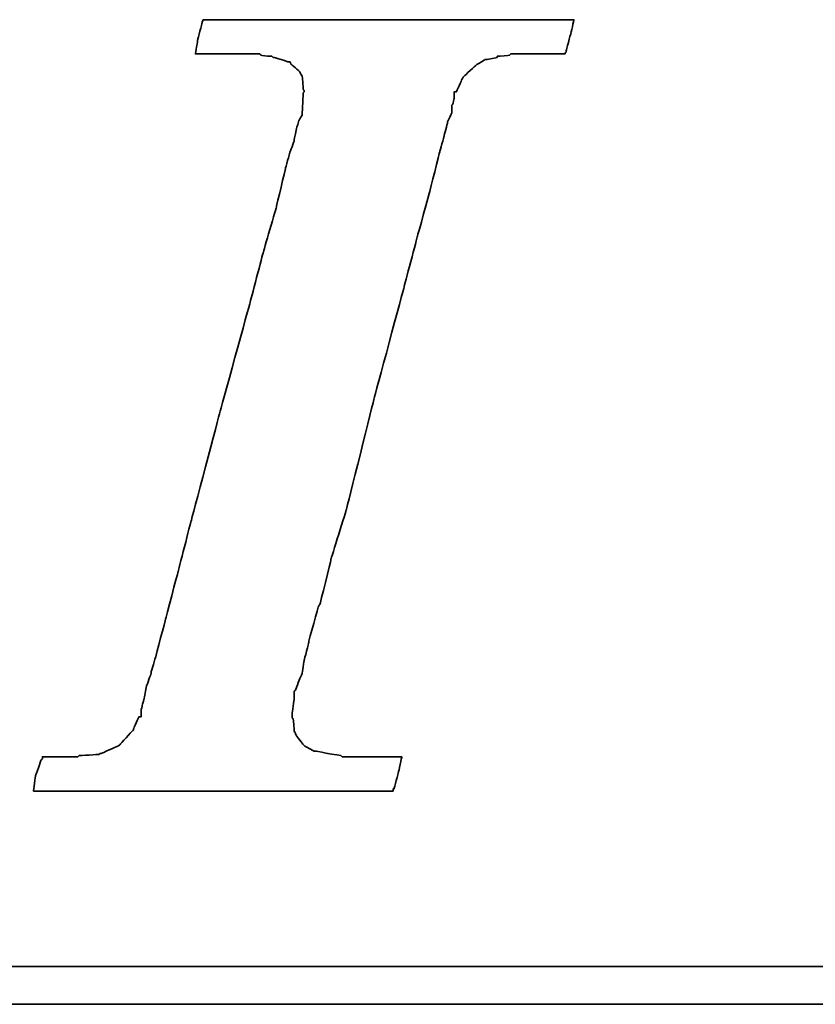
# Model space of a CAD drawing. Header units: millimetres. Extents: x 61 to 553, y 151 to 324.
# Tile 32 of 49: x 414.14 to 418.63, y 202.49 to 208.03. Entities that reach past the tile are written whole.
import ezdxf

# ---------------------------------------------------------------- set-up
doc = ezdxf.new("R2010")
doc.units = ezdxf.units.MM
doc.header["$LTSCALE"] = 0.15
doc.layers.add('DIM', color=4, linetype='CONTINUOUS')
doc.layers.add('layer 1', color=7, linetype='CONTINUOUS')

# ---------------------------------------------------------------- blocks, each defined once
blk = doc.blocks.new('TBI MOTION logo(完整正式版)')
at = {"layer": 'layer 1', "color": 22, "lineweight": 35}
for points, knots in [([(-40.59125, -7.94375), (-40.59125, -7.94375), (-40.97375, -7.94375), (-40.97375, -7.94375), (-40.97375, -7.94375), (-40.97375, -7.94375), (-41.38125, -7.94375), (-41.38125, -7.94375), (-41.38125, -7.94375), (-41.38125, -7.94375), (-41.54875, -7.94375), (-41.54875, -7.94375), (-41.54875, -7.94375), (-41.54875, -7.94375), (-41.59875, -7.94375), (-41.59875, -7.94375), (-41.59875, -7.94375), (-41.59875, -7.94375), (-41.88375, -7.94375), (-41.88375, -7.94375), (-41.88375, -7.94375), (-41.88375, -7.94375), (-41.90875, -7.91875), (-41.90875, -7.91875), (-41.90875, -7.91875), (-41.90875, -7.91875), (-42.19875, -7.87125), (-42.19875, -7.87125), (-42.19875, -7.87125), (-42.19875, -7.87125), (-42.43875, -7.82375), (-42.43875, -7.82375), (-42.43875, -7.82375), (-42.43875, -7.82375), (-42.45875, -7.82375), (-42.45875, -7.82375), (-42.45875, -7.82375), (-42.45875, -7.82375), (-42.48625, -7.82375), (-42.48625, -7.82375), (-42.48625, -7.82375), (-42.48625, -7.82375), (-42.67625, -7.72375), (-42.67625, -7.72375), (-42.67625, -7.72375), (-42.67625, -7.72375), (-42.70125, -7.70375), (-42.70125, -7.70375), (-42.70125, -7.70375), (-42.70125, -7.70375), (-42.72375, -7.67875), (-42.72375, -7.67875), (-42.72375, -7.67875), (-42.72375, -7.67875), (-42.86875, -7.48875), (-42.86875, -7.48875), (-42.86875, -7.48875), (-42.86875, -7.48875), (-42.89375, -7.43875), (-42.89375, -7.43875), (-42.89375, -7.43875), (-42.89375, -7.43875), (-42.91875, -7.38875), (-42.91875, -7.38875), (-42.91875, -7.38875), (-42.91875, -7.38875), (-42.93875, -7.12875), (-42.93875, -7.12875), (-42.93875, -7.12875), (-42.93875, -7.12875), (-42.96375, -7.10375), (-42.96375, -7.10375), (-42.96375, -7.10375), (-42.96375, -7.10375), (-42.96375, -7.05375), (-42.96375, -7.05375), (-42.96375, -7.05375), (-42.96375, -7.05375), (-42.96375, -7.00875), (-42.96375, -7.00875), (-42.96375, -7.00875), (-42.96375, -7.00875), (-42.91875, -6.69625), (-42.91875, -6.69625), (-42.91875, -6.69625), (-42.91875, -6.69625), (-42.91875, -6.62375), (-42.91875, -6.62375), (-42.91875, -6.62375), (-42.91875, -6.62375), (-42.91875, -6.59625), (-42.91875, -6.59625), (-42.91875, -6.59625), (-42.91875, -6.59625), (-42.91875, -6.57375), (-42.91875, -6.57375), (-42.91875, -6.57375), (-42.91875, -6.57375), (-42.91875, -6.52875), (-42.91875, -6.52875), (-42.91875, -6.52875), (-42.91875, -6.52875), (-42.89375, -6.50375), (-42.89375, -6.50375), (-42.89375, -6.50375), (-42.89375, -6.50375), (-42.84375, -6.38375), (-42.84375, -6.38375), (-42.84375, -6.38375), (-42.84375, -6.38375), (-42.84375, -6.35875), (-42.84375, -6.35875), (-42.84375, -6.35875), (-42.84375, -6.35875), (-42.74625, -6.14375), (-42.74625, -6.14375), (-42.74625, -6.14375), (-42.74625, -6.14375), (-42.70125, -5.85375), (-42.70125, -5.85375), (-42.70125, -5.85375), (-42.70125, -5.85375), (-42.60375, -5.47125), (-42.60375, -5.47125), (-42.60375, -5.47125), (-42.60375, -5.47125), (-42.60375, -5.44875), (-42.60375, -5.44875), (-42.60375, -5.44875), (-42.60375, -5.44875), (-42.38875, -4.67875), (-42.38875, -4.67875), (-42.38875, -4.67875), (-42.38875, -4.67875), (-42.36375, -4.65375), (-42.36375, -4.65375), (-42.36375, -4.65375), (-42.36375, -4.65375), (-42.12375, -3.69625), (-42.12375, -3.69625), (-42.12375, -3.69625), (-42.12375, -3.69625), (-42.12375, -3.67374), (-42.12375, -3.67374), (-42.12375, -3.67374), (-42.12375, -3.67374), (-41.78875, -2.59374), (-41.78875, -2.59374), (-41.78875, -2.59374), (-41.78875, -2.59374), (-41.18875, -0.19375), (-41.18875, -0.19375), (-41.18875, -0.19375), (-41.18875, -0.19375), (-40.54375, 2.20624), (-40.54375, 2.20624), (-40.54375, 2.20624), (-40.54375, 2.20624), (-40.25375, 3.30875), (-40.25375, 3.30875), (-40.25375, 3.30875), (-40.25375, 3.30875), (-39.98875, 4.27125), (-39.98875, 4.27125), (-39.98875, 4.27125), (-39.98875, 4.27125), (-39.77375, 5.13125), (-39.77375, 5.13125), (-39.77375, 5.13125), (-39.77375, 5.13125), (-39.67875, 5.47125), (-39.67875, 5.47125), (-39.67875, 5.47125), (-39.67875, 5.47125), (-39.60375, 5.75625), (-39.60375, 5.75625), (-39.60375, 5.75625), (-39.60375, 5.75625), (-39.60375, 5.78125), (-39.60375, 5.78125), (-39.60375, 5.78125), (-39.60375, 5.78125), (-39.50875, 5.97125), (-39.50875, 5.97125), (-39.50875, 5.97125), (-39.50875, 5.97125), (-39.50875, 6.13875), (-39.50875, 6.13875), (-39.50875, 6.13875), (-39.50875, 6.13875), (-39.48625, 6.16625), (-39.48625, 6.16625), (-39.48625, 6.16625), (-39.48625, 6.16625), (-39.46125, 6.28625), (-39.46125, 6.28625), (-39.46125, 6.28625), (-39.46125, 6.28625), (-39.46125, 6.42625), (-39.46125, 6.42625), (-39.46125, 6.42625), (-39.46125, 6.42625), (-39.41375, 6.42625), (-39.41375, 6.42625), (-39.41375, 6.42625), (-39.41375, 6.42625), (-39.29375, 6.69125), (-39.29375, 6.69125), (-39.29375, 6.69125), (-39.29375, 6.69125), (-39.26875, 6.74125), (-39.26875, 6.74125), (-39.26875, 6.74125), (-39.26875, 6.74125), (-39.24375, 6.76625), (-39.24375, 6.76625), (-39.24375, 6.76625), (-39.24375, 6.76625), (-38.98375, 7.00624), (-38.98375, 7.00624), (-38.98375, 7.00624), (-38.98375, 7.00624), (-38.95625, 7.02624), (-38.95625, 7.02624), (-38.95625, 7.02624), (-38.95625, 7.02624), (-38.78875, 7.12624), (-38.78875, 7.12624), (-38.78875, 7.12624), (-38.78875, 7.12624), (-38.76375, 7.12624), (-38.76375, 7.12624), (-38.76375, 7.12624), (-38.76375, 7.12624), (-38.74375, 7.12624), (-38.74375, 7.12624), (-38.74375, 7.12624), (-38.74375, 7.12624), (-38.52875, 7.17125), (-38.52875, 7.17125), (-38.52875, 7.17125), (-38.52875, 7.17125), (-38.52875, 7.19624), (-38.52875, 7.19624), (-38.52875, 7.19624), (-38.52875, 7.19624), (-38.50375, 7.19624), (-38.50375, 7.19624), (-38.50375, 7.19624), (-38.50375, 7.19624), (-38.26125, 7.21875), (-38.26125, 7.21875), (-38.26125, 7.21875), (-38.26125, 7.21875), (-38.23875, 7.24624), (-38.23875, 7.24624), (-38.23875, 7.24624), (-38.23875, 7.24624), (-38.21625, 7.24624), (-38.21625, 7.24624), (-38.21625, 7.24624), (-38.21625, 7.24624), (-38.18875, 7.24624), (-38.18875, 7.24624), (-38.18875, 7.24624), (-38.18875, 7.24624), (-37.90375, 7.24624), (-37.90375, 7.24624), (-37.90375, 7.24624), (-37.90375, 7.24624), (-37.85375, 7.24624), (-37.85375, 7.24624), (-37.85375, 7.24624), (-37.85375, 7.24624), (-37.75875, 7.24624), (-37.75875, 7.24624), (-37.75875, 7.24624), (-37.75875, 7.24624), (-37.42375, 7.24624), (-37.42375, 7.24624), (-37.42375, 7.24624), (-37.42375, 7.24624), (-37.08875, 7.24624), (-37.08875, 7.24624), (-37.08875, 7.24624), (-37.08875, 7.24624), (-37.06375, 7.24624), (-37.06375, 7.24624), (-37.06375, 7.24624), (-37.06375, 7.24624), (-37.06375, 7.26624), (-37.06375, 7.26624), (-37.06375, 7.26624), (-37.06375, 7.26624), (-37.03875, 7.29125), (-37.03875, 7.29125), (-37.03875, 7.29125), (-37.03875, 7.29125), (-37.03875, 7.31625), (-37.03875, 7.31625), (-37.03875, 7.31625), (-37.03875, 7.31625), (-36.94125, 7.67625), (-36.94125, 7.67625), (-36.94125, 7.67625), (-36.94125, 7.67625), (-36.86875, 7.98625), (-36.86875, 7.98625), (-36.86875, 7.98625), (-36.86875, 7.98625), (-36.98875, 7.98625), (-36.98875, 7.98625), (-36.98875, 7.98625), (-36.98875, 7.98625), (-37.42375, 7.98625), (-37.42375, 7.98625), (-37.42375, 7.98625), (-37.42375, 7.98625), (-37.94875, 7.98625), (-37.94875, 7.98625), (-37.94875, 7.98625), (-37.94875, 7.98625), (-38.57375, 7.98625), (-38.57375, 7.98625), (-38.57375, 7.98625), (-38.57375, 7.98625), (-39.29375, 7.98625), (-39.29375, 7.98625), (-39.29375, 7.98625), (-39.29375, 7.98625), (-40.82875, 7.98625), (-40.82875, 7.98625), (-40.82875, 7.98625), (-40.82875, 7.98625), (-42.36375, 7.98625), (-42.36375, 7.98625), (-42.36375, 7.98625), (-42.36375, 7.98625), (-43.08375, 7.98625), (-43.08375, 7.98625), (-43.08375, 7.98625), (-43.08375, 7.98625), (-43.70875, 7.98625), (-43.70875, 7.98625), (-43.70875, 7.98625), (-43.70875, 7.98625), (-44.23375, 7.98625), (-44.23375, 7.98625), (-44.23375, 7.98625), (-44.23375, 7.98625), (-44.66875, 7.98625), (-44.66875, 7.98625), (-44.66875, 7.98625), (-44.66875, 7.98625), (-44.88375, 7.98625), (-44.88375, 7.98625), (-44.88375, 7.98625), (-44.88375, 7.98625), (-44.90875, 7.94125), (-44.90875, 7.94125), (-44.90875, 7.94125), (-44.90875, 7.94125), (-44.90875, 7.91625), (-44.90875, 7.91625), (-44.90875, 7.91625), (-44.90875, 7.91625), (-45.00375, 7.55625), (-45.00375, 7.55625), (-45.00375, 7.55625), (-45.00375, 7.55625), (-45.05375, 7.24624), (-45.05375, 7.24624), (-45.05375, 7.24624), (-45.05375, 7.24624), (-44.61875, 7.24624), (-44.61875, 7.24624), (-44.61875, 7.24624), (-44.61875, 7.24624), (-44.11375, 7.24624), (-44.11375, 7.24624), (-44.11375, 7.24624), (-44.11375, 7.24624), (-43.99375, 7.24624), (-43.99375, 7.24624), (-43.99375, 7.24624), (-43.99375, 7.24624), (-43.94625, 7.24624), (-43.94625, 7.24624), (-43.94625, 7.24624), (-43.94625, 7.24624), (-43.92374, 7.24624), (-43.92374, 7.24624), (-43.92374, 7.24624), (-43.92374, 7.24624), (-43.65875, 7.24624), (-43.65875, 7.24624), (-43.65875, 7.24624), (-43.65875, 7.24624), (-43.63875, 7.21875), (-43.63875, 7.21875), (-43.63875, 7.21875), (-43.63875, 7.21875), (-43.46875, 7.19624), (-43.46875, 7.19624), (-43.46875, 7.19624), (-43.46875, 7.19624), (-43.39875, 7.19624), (-43.39875, 7.19624), (-43.39875, 7.19624), (-43.39875, 7.19624), (-43.37125, 7.17125), (-43.37125, 7.17125), (-43.37125, 7.17125), (-43.37125, 7.17125), (-43.34875, 7.17125), (-43.34875, 7.17125), (-43.34875, 7.17125), (-43.34875, 7.17125), (-43.20375, 7.12624), (-43.20375, 7.12624), (-43.20375, 7.12624), (-43.20375, 7.12624), (-43.05875, 7.07624), (-43.05875, 7.07624), (-43.05875, 7.07624), (-43.05875, 7.07624), (-43.01375, 7.07624), (-43.01375, 7.07624), (-43.01375, 7.07624), (-43.01375, 7.07624), (-42.98875, 7.02624), (-42.98875, 7.02624), (-42.98875, 7.02624), (-42.98875, 7.02624), (-42.79875, 6.86125), (-42.79875, 6.86125), (-42.79875, 6.86125), (-42.79875, 6.86125), (-42.77375, 6.81125), (-42.77375, 6.81125), (-42.77375, 6.81125), (-42.77375, 6.81125), (-42.74625, 6.76625), (-42.74625, 6.76625), (-42.74625, 6.76625), (-42.74625, 6.76625), (-42.72375, 6.47625), (-42.72375, 6.47625), (-42.72375, 6.47625), (-42.72375, 6.47625), (-42.70125, 6.45124), (-42.70125, 6.45124), (-42.70125, 6.45124), (-42.70125, 6.45124), (-42.70125, 6.42625), (-42.70125, 6.42625), (-42.70125, 6.42625), (-42.70125, 6.42625), (-42.72375, 6.40625), (-42.72375, 6.40625), (-42.72375, 6.40625), (-42.72375, 6.40625), (-42.74625, 5.97125), (-42.74625, 5.97125), (-42.74625, 5.97125), (-42.74625, 5.97125), (-42.74625, 5.94625), (-42.74625, 5.94625), (-42.74625, 5.94625), (-42.74625, 5.94625), (-42.74625, 5.92625), (-42.74625, 5.92625), (-42.74625, 5.92625), (-42.74625, 5.92625), (-42.77375, 5.87625), (-42.77375, 5.87625), (-42.77375, 5.87625), (-42.77375, 5.87625), (-42.81875, 5.80625), (-42.81875, 5.80625), (-42.81875, 5.80625), (-42.81875, 5.80625), (-42.86875, 5.63625), (-42.86875, 5.63625), (-42.86875, 5.63625), (-42.86875, 5.63625), (-42.91875, 5.39625), (-42.91875, 5.39625), (-42.91875, 5.39625), (-42.91875, 5.39625), (-42.91875, 5.37124), (-42.91875, 5.37124), (-42.91875, 5.37124), (-42.91875, 5.37124), (-43.01375, 5.10874), (-43.01375, 5.10874), (-43.01375, 5.10874), (-43.01375, 5.10874), (-43.10875, 4.77124), (-43.10875, 4.77124), (-43.10875, 4.77124), (-43.10875, 4.77124), (-43.29875, 3.95625), (-43.29875, 3.95625), (-43.29875, 3.95625), (-43.29875, 3.95625), (-43.58875, 2.95125), (-43.58875, 2.95125), (-43.58875, 2.95125), (-43.58875, 2.95125), (-43.87375, 1.87125), (-43.87375, 1.87125), (-43.87375, 1.87125), (-43.87375, 1.87125), (-44.52625, -0.50374), (-44.52625, -0.50374), (-44.52625, -0.50374), (-44.52625, -0.50374), (-45.14875, -2.85375), (-45.14875, -2.85375), (-45.14875, -2.85375), (-45.14875, -2.85375), (-45.43375, -3.95875), (-45.43375, -3.95875), (-45.43375, -3.95875), (-45.43375, -3.95875), (-45.69875, -4.96875), (-45.69875, -4.96875), (-45.69875, -4.96875), (-45.69875, -4.96875), (-45.91375, -5.78375), (-45.91375, -5.78375), (-45.91375, -5.78375), (-45.91375, -5.78375), (-46.01375, -6.11875), (-46.01375, -6.11875), (-46.01375, -6.11875), (-46.01375, -6.11875), (-46.01375, -6.14375), (-46.01375, -6.14375), (-46.01375, -6.14375), (-46.01375, -6.14375), (-46.10875, -6.40875), (-46.10875, -6.40875), (-46.10875, -6.40875), (-46.10875, -6.40875), (-46.15375, -6.64875), (-46.15375, -6.64875), (-46.15375, -6.64875), (-46.15375, -6.64875), (-46.20375, -6.83875), (-46.20375, -6.83875), (-46.20375, -6.83875), (-46.20375, -6.83875), (-46.22875, -6.93375), (-46.22875, -6.93375), (-46.22875, -6.93375), (-46.22875, -6.93375), (-46.22875, -7.07875), (-46.22875, -7.07875), (-46.22875, -7.07875), (-46.22875, -7.07875), (-46.27375, -7.07875), (-46.27375, -7.07875), (-46.27375, -7.07875), (-46.27375, -7.07875), (-46.39375, -7.34375), (-46.39375, -7.34375), (-46.39375, -7.34375), (-46.39375, -7.34375), (-46.39375, -7.36875), (-46.39375, -7.36875), (-46.39375, -7.36875), (-46.39375, -7.36875), (-46.42125, -7.38875), (-46.42125, -7.38875), (-46.42125, -7.38875), (-46.42125, -7.38875), (-46.68375, -7.67875), (-46.68375, -7.67875), (-46.68375, -7.67875), (-46.68375, -7.67875), (-46.70875, -7.70375), (-46.70875, -7.70375), (-46.70875, -7.70375), (-46.70875, -7.70375), (-46.75375, -7.72375), (-46.75375, -7.72375), (-46.75375, -7.72375), (-46.75375, -7.72375), (-47.08875, -7.87125), (-47.08875, -7.87125), (-47.08875, -7.87125), (-47.08875, -7.87125), (-47.11625, -7.87125), (-47.11625, -7.87125), (-47.11625, -7.87125), (-47.11625, -7.87125), (-47.13875, -7.89375), (-47.13875, -7.89375), (-47.13875, -7.89375), (-47.13875, -7.89375), (-47.56875, -7.91875), (-47.56875, -7.91875), (-47.56875, -7.91875), (-47.56875, -7.91875), (-47.59625, -7.94375), (-47.59625, -7.94375), (-47.59625, -7.94375), (-47.59625, -7.94375), (-47.64375, -7.94375), (-47.64375, -7.94375), (-47.64375, -7.94375), (-47.64375, -7.94375), (-47.73625, -7.94375), (-47.73625, -7.94375), (-47.73625, -7.94375), (-47.73625, -7.94375), (-48.07375, -7.94375), (-48.07375, -7.94375), (-48.07375, -7.94375), (-48.07375, -7.94375), (-48.36125, -7.94375), (-48.36125, -7.94375), (-48.36125, -7.94375), (-48.36125, -7.94375), (-48.36125, -7.96625), (-48.36125, -7.96625), (-48.36125, -7.96625), (-48.36125, -7.96625), (-48.36125, -7.99125), (-48.36125, -7.99125), (-48.36125, -7.99125), (-48.36125, -7.99125), (-48.38875, -8.01375), (-48.38875, -8.01375), (-48.38875, -8.01375), (-48.38875, -8.01375), (-48.50875, -8.34875), (-48.50875, -8.34875), (-48.50875, -8.34875), (-48.50875, -8.34875), (-48.55375, -8.68625), (-48.55375, -8.68625), (-48.55375, -8.68625), (-48.55375, -8.68625), (-48.45875, -8.68625), (-48.45875, -8.68625), (-48.45875, -8.68625), (-48.45875, -8.68625), (-48.07375, -8.68625), (-48.07375, -8.68625), (-48.07375, -8.68625), (-48.07375, -8.68625), (-47.52375, -8.68625), (-47.52375, -8.68625), (-47.52375, -8.68625), (-47.52375, -8.68625), (-46.92375, -8.68625), (-46.92375, -8.68625), (-46.92375, -8.68625), (-46.92375, -8.68625), (-46.25375, -8.68625), (-46.25375, -8.68625), (-46.25375, -8.68625), (-46.25375, -8.68625), (-46.20375, -8.68625), (-46.20375, -8.68625), (-46.20375, -8.68625), (-46.20375, -8.68625), (-44.71375, -8.68625), (-44.71375, -8.68625), (-44.71375, -8.68625), (-44.71375, -8.68625), (-43.22875, -8.68625), (-43.22875, -8.68625), (-43.22875, -8.68625), (-43.22875, -8.68625), (-42.55875, -8.68625), (-42.55875, -8.68625), (-42.55875, -8.68625), (-42.55875, -8.68625), (-42.50875, -8.68625), (-42.50875, -8.68625), (-42.50875, -8.68625), (-42.50875, -8.68625), (-41.93375, -8.68625), (-41.93375, -8.68625), (-41.93375, -8.68625), (-41.93375, -8.68625), (-41.38125, -8.68625), (-41.38125, -8.68625), (-41.38125, -8.68625), (-41.38125, -8.68625), (-40.97375, -8.68625), (-40.97375, -8.68625), (-40.97375, -8.68625), (-40.97375, -8.68625), (-40.78125, -8.68625), (-40.78125, -8.68625), (-40.78125, -8.68625), (-40.78125, -8.68625), (-40.78125, -8.63875), (-40.78125, -8.63875), (-40.78125, -8.63875), (-40.78125, -8.63875), (-40.75875, -8.63875), (-40.75875, -8.63875), (-40.75875, -8.63875), (-40.75875, -8.63875), (-40.66375, -8.27875), (-40.66375, -8.27875), (-40.66375, -8.27875), (-40.66375, -8.27875), (-40.59125, -7.94375), (-40.59125, -7.94375)], [0, 0, 0, 0, 0.00558659, 0.00558659, 0.00558659, 0.0055866, 0.01117318, 0.01117318, 0.01117318, 0.01117319, 0.01675978, 0.01675978, 0.01675978, 0.01675979, 0.02234637, 0.02234637, 0.02234637, 0.02234638, 0.02793296, 0.02793296, 0.02793296, 0.02793297, 0.03351955, 0.03351955, 0.03351955, 0.03351956, 0.03910615, 0.03910615, 0.03910615, 0.03910616, 0.04469274, 0.04469274, 0.04469274, 0.04469275, 0.05027933, 0.05027933, 0.05027933, 0.05027934, 0.05586592, 0.05586592, 0.05586592, 0.05586593, 0.06145251, 0.06145251, 0.06145251, 0.06145252, 0.06703911, 0.06703911, 0.06703911, 0.06703912, 0.0726257, 0.0726257, 0.0726257, 0.07262571, 0.07821229, 0.07821229, 0.07821229, 0.0782123, 0.08379888, 0.08379888, 0.08379888, 0.08379889, 0.08938547, 0.08938547, 0.08938547, 0.08938548, 0.09497207, 0.09497207, 0.09497207, 0.09497208, 0.10055866, 0.10055866, 0.10055866, 0.10055867, 0.10614525, 0.10614525, 0.10614525, 0.10614526, 0.11173184, 0.11173184, 0.11173184, 0.11173185, 0.11731844, 0.11731844, 0.11731844, 0.11731845, 0.12290503, 0.12290503, 0.12290503, 0.12290504, 0.12849162, 0.12849162, 0.12849162, 0.12849163, 0.13407821, 0.13407821, 0.13407821, 0.13407822, 0.1396648, 0.1396648, 0.1396648, 0.13966481, 0.1452514, 0.1452514, 0.1452514, 0.14525141, 0.15083799, 0.15083799, 0.15083799, 0.150838, 0.15642458, 0.15642458, 0.15642458, 0.15642459, 0.16201117, 0.16201117, 0.16201117, 0.16201118, 0.16759777, 0.16759777, 0.16759777, 0.16759778, 0.17318436, 0.17318436, 0.17318436, 0.17318437, 0.17877095, 0.17877095, 0.17877095, 0.17877096, 0.18435754, 0.18435754, 0.18435754, 0.18435755, 0.18994413, 0.18994413, 0.18994413, 0.18994414, 0.19553073, 0.19553073, 0.19553073, 0.19553074, 0.20111732, 0.20111732, 0.20111732, 0.20111733, 0.20670391, 0.20670391, 0.20670391, 0.20670392, 0.2122905, 0.2122905, 0.2122905, 0.21229051, 0.21787709, 0.21787709, 0.21787709, 0.2178771, 0.22346369, 0.22346369, 0.22346369, 0.2234637, 0.22905028, 0.22905028, 0.22905028, 0.22905029, 0.23463687, 0.23463687, 0.23463687, 0.23463688, 0.24022346, 0.24022346, 0.24022346, 0.24022347, 0.24581006, 0.24581006, 0.24581006, 0.24581007, 0.25139665, 0.25139665, 0.25139665, 0.25139666, 0.25698324, 0.25698324, 0.25698324, 0.25698325, 0.26256983, 0.26256983, 0.26256983, 0.26256984, 0.26815642, 0.26815642, 0.26815642, 0.26815643, 0.27374302, 0.27374302, 0.27374302, 0.27374303, 0.27932961, 0.27932961, 0.27932961, 0.27932962, 0.2849162, 0.2849162, 0.2849162, 0.28491621, 0.29050279, 0.29050279, 0.29050279, 0.2905028, 0.29608939, 0.29608939, 0.29608939, 0.2960894, 0.30167598, 0.30167598, 0.30167598, 0.30167599, 0.30726257, 0.30726257, 0.30726257, 0.30726258, 0.31284916, 0.31284916, 0.31284916, 0.31284917, 0.31843575, 0.31843575, 0.31843575, 0.31843576, 0.32402235, 0.32402235, 0.32402235, 0.32402236, 0.32960894, 0.32960894, 0.32960894, 0.32960895, 0.33519553, 0.33519553, 0.33519553, 0.33519554, 0.34078212, 0.34078212, 0.34078212, 0.34078213, 0.34636872, 0.34636872, 0.34636872, 0.34636873, 0.35195531, 0.35195531, 0.35195531, 0.35195532, 0.3575419, 0.3575419, 0.3575419, 0.35754191, 0.36312849, 0.36312849, 0.36312849, 0.3631285, 0.36871508, 0.36871508, 0.36871508, 0.36871509, 0.37430168, 0.37430168, 0.37430168, 0.37430169, 0.37988827, 0.37988827, 0.37988827, 0.37988828, 0.38547486, 0.38547486, 0.38547486, 0.38547487, 0.39106145, 0.39106145, 0.39106145, 0.39106146, 0.39664804, 0.39664804, 0.39664804, 0.39664805, 0.40223464, 0.40223464, 0.40223464, 0.40223465, 0.40782123, 0.40782123, 0.40782123, 0.40782124, 0.41340782, 0.41340782, 0.41340782, 0.41340783, 0.41899441, 0.41899441, 0.41899441, 0.41899442, 0.42458101, 0.42458101, 0.42458101, 0.42458102, 0.4301676, 0.4301676, 0.4301676, 0.43016761, 0.43575419, 0.43575419, 0.43575419, 0.4357542, 0.44134078, 0.44134078, 0.44134078, 0.44134079, 0.44692737, 0.44692737, 0.44692737, 0.44692738, 0.45251397, 0.45251397, 0.45251397, 0.45251398, 0.45810056, 0.45810056, 0.45810056, 0.45810057, 0.46368715, 0.46368715, 0.46368715, 0.46368716, 0.46927374, 0.46927374, 0.46927374, 0.46927375, 0.47486034, 0.47486034, 0.47486034, 0.47486035, 0.48044693, 0.48044693, 0.48044693, 0.48044694, 0.48603352, 0.48603352, 0.48603352, 0.48603353, 0.49162011, 0.49162011, 0.49162011, 0.49162012, 0.4972067, 0.4972067, 0.4972067, 0.49720671, 0.5027933, 0.5027933, 0.5027933, 0.50279331, 0.50837989, 0.50837989, 0.50837989, 0.5083799, 0.51396648, 0.51396648, 0.51396648, 0.51396649, 0.51955307, 0.51955307, 0.51955307, 0.51955308, 0.52513966, 0.52513966, 0.52513966, 0.52513967, 0.53072626, 0.53072626, 0.53072626, 0.53072627, 0.53631285, 0.53631285, 0.53631285, 0.53631286, 0.54189944, 0.54189944, 0.54189944, 0.54189945, 0.54748603, 0.54748603, 0.54748603, 0.54748604, 0.55307263, 0.55307263, 0.55307263, 0.55307264, 0.55865922, 0.55865922, 0.55865922, 0.55865923, 0.56424581, 0.56424581, 0.56424581, 0.56424582, 0.5698324, 0.5698324, 0.5698324, 0.56983241, 0.57541899, 0.57541899, 0.57541899, 0.575419, 0.58100559, 0.58100559, 0.58100559, 0.5810056, 0.58659218, 0.58659218, 0.58659218, 0.58659219, 0.59217877, 0.59217877, 0.59217877, 0.59217878, 0.59776536, 0.59776536, 0.59776536, 0.59776537, 0.60335196, 0.60335196, 0.60335196, 0.60335197, 0.60893855, 0.60893855, 0.60893855, 0.60893856, 0.61452514, 0.61452514, 0.61452514, 0.61452515, 0.62011173, 0.62011173, 0.62011173, 0.62011174, 0.62569832, 0.62569832, 0.62569832, 0.62569833, 0.63128492, 0.63128492, 0.63128492, 0.63128493, 0.63687151, 0.63687151, 0.63687151, 0.63687152, 0.6424581, 0.6424581, 0.6424581, 0.64245811, 0.64804469, 0.64804469, 0.64804469, 0.6480447, 0.65363128, 0.65363128, 0.65363128, 0.65363129, 0.65921788, 0.65921788, 0.65921788, 0.65921789, 0.66480447, 0.66480447, 0.66480447, 0.66480448, 0.67039106, 0.67039106, 0.67039106, 0.67039107, 0.67597765, 0.67597765, 0.67597765, 0.67597766, 0.68156425, 0.68156425, 0.68156425, 0.68156426, 0.68715084, 0.68715084, 0.68715084, 0.68715085, 0.69273743, 0.69273743, 0.69273743, 0.69273744, 0.69832402, 0.69832402, 0.69832402, 0.69832403, 0.70391061, 0.70391061, 0.70391061, 0.70391062, 0.70949721, 0.70949721, 0.70949721, 0.70949722, 0.7150838, 0.7150838, 0.7150838, 0.71508381, 0.72067039, 0.72067039, 0.72067039, 0.7206704, 0.72625698, 0.72625698, 0.72625698, 0.72625699, 0.73184358, 0.73184358, 0.73184358, 0.73184359, 0.73743017, 0.73743017, 0.73743017, 0.73743018, 0.74301676, 0.74301676, 0.74301676, 0.74301677, 0.74860335, 0.74860335, 0.74860335, 0.74860336, 0.75418994, 0.75418994, 0.75418994, 0.75418995, 0.75977654, 0.75977654, 0.75977654, 0.75977655, 0.76536313, 0.76536313, 0.76536313, 0.76536314, 0.77094972, 0.77094972, 0.77094972, 0.77094973, 0.77653631, 0.77653631, 0.77653631, 0.77653632, 0.78212291, 0.78212291, 0.78212291, 0.78212292, 0.7877095, 0.7877095, 0.7877095, 0.78770951, 0.79329609, 0.79329609, 0.79329609, 0.7932961, 0.79888268, 0.79888268, 0.79888268, 0.79888269, 0.80446927, 0.80446927, 0.80446927, 0.80446928, 0.81005587, 0.81005587, 0.81005587, 0.81005588, 0.81564246, 0.81564246, 0.81564246, 0.81564247, 0.82122905, 0.82122905, 0.82122905, 0.82122906, 0.82681564, 0.82681564, 0.82681564, 0.82681565, 0.83240223, 0.83240223, 0.83240223, 0.83240224, 0.83798883, 0.83798883, 0.83798883, 0.83798884, 0.84357542, 0.84357542, 0.84357542, 0.84357543, 0.84916201, 0.84916201, 0.84916201, 0.84916202, 0.8547486, 0.8547486, 0.8547486, 0.85474861, 0.8603352, 0.8603352, 0.8603352, 0.86033521, 0.86592179, 0.86592179, 0.86592179, 0.8659218, 0.87150838, 0.87150838, 0.87150838, 0.87150839, 0.87709497, 0.87709497, 0.87709497, 0.87709498, 0.88268156, 0.88268156, 0.88268156, 0.88268157, 0.88826816, 0.88826816, 0.88826816, 0.88826817, 0.89385475, 0.89385475, 0.89385475, 0.89385476, 0.89944134, 0.89944134, 0.89944134, 0.89944135, 0.90502793, 0.90502793, 0.90502793, 0.90502794, 0.91061453, 0.91061453, 0.91061453, 0.91061454, 0.91620112, 0.91620112, 0.91620112, 0.91620113, 0.92178771, 0.92178771, 0.92178771, 0.92178772, 0.9273743, 0.9273743, 0.9273743, 0.92737431, 0.93296089, 0.93296089, 0.93296089, 0.9329609, 0.93854749, 0.93854749, 0.93854749, 0.9385475, 0.94413408, 0.94413408, 0.94413408, 0.94413409, 0.94972067, 0.94972067, 0.94972067, 0.94972068, 0.95530726, 0.95530726, 0.95530726, 0.95530727, 0.96089385, 0.96089385, 0.96089385, 0.96089386, 0.96648045, 0.96648045, 0.96648045, 0.96648046, 0.97206704, 0.97206704, 0.97206704, 0.97206705, 0.97765363, 0.97765363, 0.97765363, 0.97765364, 0.98324022, 0.98324022, 0.98324022, 0.98324023, 0.98882682, 0.98882682, 0.98882682, 0.98882683, 0.99441341, 0.99441341, 0.99441341, 0.99441342, 1, 1, 1, 1]), ([(75.90875, -9.47875), (75.90875, -9.47875), (75.90875, -12.28625), (75.90875, -12.28625), (75.90875, -12.28625), (75.90875, -12.28625), (75.90875, -12.47875), (75.90875, -12.47875), (75.90875, -12.47875), (75.90875, -12.47875), (75.71625, -12.47875), (75.71625, -12.47875), (75.71625, -12.47875), (75.71625, -12.47875), (-88.32875, -12.47875), (-88.32875, -12.47875), (-88.32875, -12.47875), (-88.32875, -12.47875), (-88.32875, -13.29375), (-88.32875, -13.29375), (-88.32875, -13.29375), (-88.32875, -13.29375), (82.89125, -13.29375), (82.89125, -13.29375), (82.89125, -13.29375), (82.89125, -13.29375), (75.90875, -9.47875), (75.90875, -9.47875)], [0, 0, 0, 0, 0.14285714, 0.14285714, 0.14285714, 0.14285715, 0.28571429, 0.28571429, 0.28571429, 0.2857143, 0.42857143, 0.42857143, 0.42857143, 0.42857144, 0.57142857, 0.57142857, 0.57142857, 0.57142858, 0.71428571, 0.71428571, 0.71428571, 0.71428572, 0.85714286, 0.85714286, 0.85714286, 0.85714287, 1, 1, 1, 1])]:
    blk.add_open_spline(points, degree=3, knots=knots, dxfattribs=at)

msp = doc.modelspace()

# ---------------------------------------------------------------- block references
at = {"layer": 'DIM', "color": 0, "xscale": 0.2606204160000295, "yscale": 0.2606204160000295, "zscale": 0.2606204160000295}
msp.add_blockref('TBI MOTION logo(完整正式版)', (426.8772, 205.9504), dxfattribs=at)

doc.saveas('drawing.dxf')
